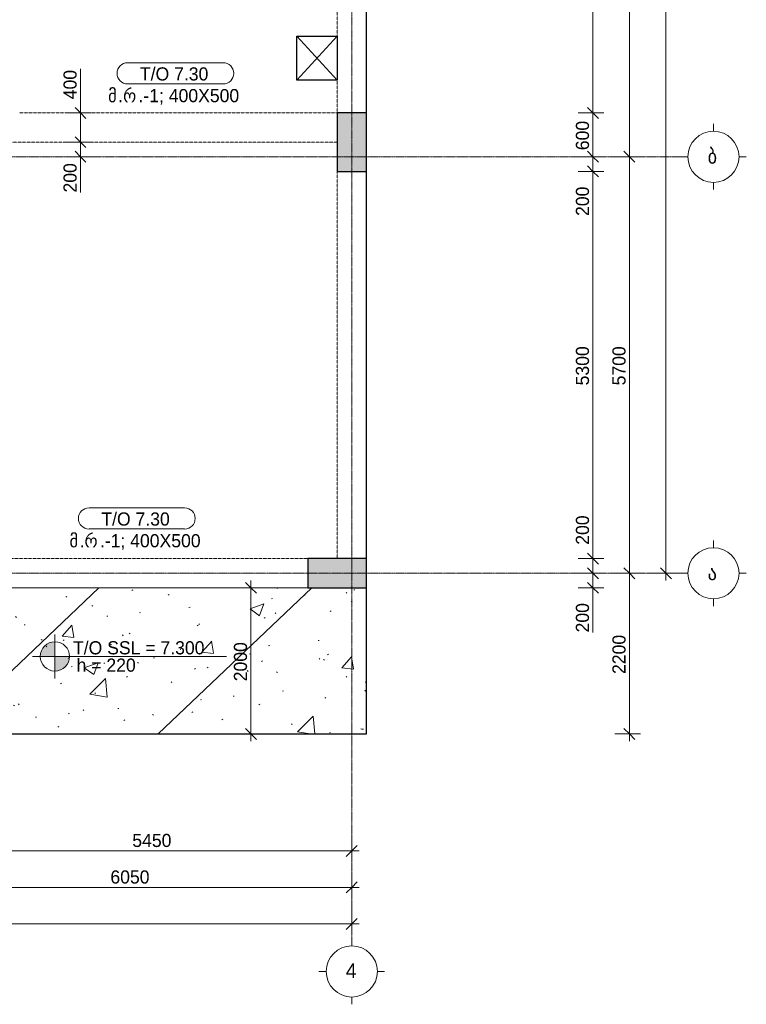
# Model space of a CAD drawing. Header units: millimetres. Extents: x -21500 to 4800, y -5900 to 33113.
# Tile 6 of 8: x -5145 to 4800, y -5900 to 7576. Entities that reach past the tile are written whole.
import ezdxf

# ---------------------------------------------------------------- set-up
doc = ezdxf.new("R2010")
doc.units = ezdxf.units.MM
for name, pattern in [('StructuralPlan-L02$0$Grid Line', [22.225, 12.7, -3.175, 3.175, -3.175]), ('StructuralPlan-L02$0$Hidden', [7.14375, 4.7625, -2.38125]), ('StructuralPlan-L02$0$Hidden 1_5', [2.2, 1.5, -0.7])]:
    doc.linetypes.add(name, pattern=pattern)
for name, color, linetype, lineweight in [('S - HATCH', 252, 'Continuous', 5), ('S - LINE', 7, 'Continuous', 20), ('StructuralPlan-L02$0$A-010-D_DIM', 7, 'Continuous', 5), ('StructuralPlan-L02$0$A-010-D_DIM-100', 7, 'Continuous', 5), ('StructuralPlan-L02$0$A-230-M_FLOOR', 7, 'Continuous', 30), ('StructuralPlan-L02$0$A-230-MH_FLOOR', 7, 'StructuralPlan-L02$0$Hidden', 15), ('StructuralPlan-L02$0$S-230-A-FLOOR', 7, 'Continuous', 5), ('StructuralPlan-L02$0$S-280-A_STRUCT_FRAME', 7, 'Continuous', 5), ('StructuralPlan-L02$0$S-280-M_COLUMN', 7, 'Continuous', 30), ('StructuralPlan-L02$0$S-280-M_COLUMN main', 7, 'Continuous', 30), ('StructuralPlan-L02$0$S-280-M_STRUCT_FRAME 4', 7, 'StructuralPlan-L02$0$Hidden 1_5', 5), ('StructuralPlan-L02$0$Z-030-M_GRID', 7, 'Continuous', 5), ('StructuralPlan-L02$0$Z-033_T_GRIDREF', 7, 'Continuous', 5)]:
    doc.layers.add(name, color=color, linetype=linetype, lineweight=lineweight)
doc.styles.add('StructuralPlan-L02$0$Cubicon', font='Cubicon.ttf', dxfattribs={"height": 200})
doc.styles.add('StructuralPlan-L02$0$Cubicon_1', font='Cubicon.ttf', dxfattribs={"height": 200})
doc.styles.add('StructuralPlan-L02$0$Cubicon_2', font='Cubicon.ttf', dxfattribs={"height": 180})
doc.styles.add('StructuralPlan-L02$0$Cubicon_4', font='Cubicon.ttf', dxfattribs={"height": 180})
doc.dimstyles.new('StructuralPlan-L02$0$CUB_DIM_1_8', dxfattribs={"dimscale": 304.8, "dimtxt": 181.601257, "dimasz": 0.492126, "dimexe": 0.492126, "dimexo": 0.0625, "dimgap": 0, "dimtad": 1, "dimdec": 0, "dimzin": 0, "dimdsep": 46, "dimtxsty": 'StructuralPlan-L02$0$Cubicon_2', "dimblk1": 'StructuralPlan-L02$0$_Oblique', "dimblk2": 'StructuralPlan-L02$0$_Oblique', "dimsah": 1, "dimcen": 0.09, "dimdle": 0.328084, "dimazin": 0, "dimtfac": 1, "dimtdec": 4, "dimtix": 1, "dimtmove": 0, "dimatfit": 3, "dimfxl": 0.656168, "dimfxlon": 1, "dimtvp": 1, "dimtolj": 1, "dimtzin": 0, "dimarcsym": 2})
doc.dimstyles.new('StructuralPlan-L02$0$CUB_DIM_1_8_1', dxfattribs={"dimscale": 304.8, "dimtxt": 181.601257, "dimasz": 0.492126, "dimexe": 0.492126, "dimexo": 0.0625, "dimgap": 0, "dimtad": 1, "dimdec": 0, "dimzin": 0, "dimdsep": 46, "dimtxsty": 'StructuralPlan-L02$0$Cubicon_2', "dimblk1": 'StructuralPlan-L02$0$_Oblique', "dimblk2": 'StructuralPlan-L02$0$_Oblique', "dimsah": 1, "dimcen": 0.09, "dimdle": 0.328084, "dimazin": 0, "dimtfac": 1, "dimtdec": 4, "dimtix": 1, "dimtmove": 1, "dimatfit": 3, "dimfxl": 0.656168, "dimfxlon": 1, "dimtvp": 1, "dimtolj": 1, "dimtzin": 0, "dimarcsym": 2})

# ---------------------------------------------------------------- blocks, each defined once
blk = doc.blocks.new('StructuralPlan-L02$0$Grid - 00_CUB_ღერძის თავი-752507-L02')
at = {"layer": 'StructuralPlan-L02$0$Z-033_T_GRIDREF'}
for p, q in [((0, 3.5), (0, 4.5)), ((-3.5, 0), (-4.5, 0)), ((3.5, 0), (4.5, 0)), ((0, -3.5), (0, -4.5))]:
    blk.add_line(p, q, dxfattribs=at)
blk.add_circle((0, 0), 3.5, dxfattribs=at)
blk = doc.blocks.new('StructuralPlan-L02$0$00_CUB_ფილის თეგი_ზედა ნიშნული და სისქე - 00_CUB_ფილის თეგი_ზედა ნიშნული და სისქე-746755-L02')
at = {"layer": 'StructuralPlan-L02$0$S-230-A-FLOOR'}
h = blk.add_hatch(color=256, dxfattribs=at)
edge = h.paths.add_edge_path()
edge.add_arc((0, 0), 2, 90, 180, ccw=False)
edge.add_line((0, 2), (0, 0))
edge.add_line((0, 0), (-2, 0))
h = blk.add_hatch(color=256, dxfattribs=at)
edge = h.paths.add_edge_path()
edge.add_line((0, -2), (0, 0))
edge.add_line((0, 0), (2, 0))
edge.add_arc((0, 0), 2, 270, 360, ccw=False)
for p, q in [((0, 3), (0, -3)), ((0, 0), (0, 2)), ((-3.09, 0), (23.47, 0)), ((-2, 0), (0, 0)), ((2, 0), (0, 0)), ((0, 0), (0, -2))]:
    blk.add_line(p, q, dxfattribs=at)
blk.add_circle((0, 0), 2, dxfattribs=at)
for start, end in [(90, 180), (270, 360)]:
    blk.add_arc((0, 0), 2, start, end, dxfattribs=at)
blk = doc.blocks.new('StructuralPlan-L02$0$DIMBLOCK1-L02')
at = {"layer": 'StructuralPlan-L02$0$A-010-D_DIM-100', "transparency": 16777216}
for p, q in [((-16100, -4800), (-16100, -4600)), ((-600, -4800), (-600, -4600)), ((-16200, -4800), (-500, -4800)), ((-16100, -4800), (-16175, -4875)), ((-16100, -4800), (-16025, -4725)), ((-16100, -4800), (-16100, -4950)), ((-600, -4800), (-675, -4875)), ((-600, -4800), (-525, -4725)), ((-600, -4800), (-600, -4950))]:
    blk.add_line(p, q, dxfattribs=at)
at = {"layer": 'StructuralPlan-L02$0$A-010-D_DIM-100', "color": 0, "transparency": 16777216, "insert": (-8699, -4567), "char_height": 180, "width": 838.16, "attachment_point": 1, "line_spacing_factor": 0.931288, "style": 'StructuralPlan-L02$0$Cubicon_2'}
blk.add_mtext('15500', dxfattribs=at)
blk = doc.blocks.new('StructuralPlan-L02$0$_Oblique')
at = {"color": 0, "linetype": 'ByBlock', "lineweight": -2}
blk.add_line((-0.5, -0.5), (0.5, 0.5), dxfattribs=at)
blk = doc.blocks.new('StructuralPlan-L02$0$DIMBLOCK4-L02')
at = {"layer": 'StructuralPlan-L02$0$A-010-D_DIM-100', "transparency": 16777216}
for p, q in [((-6650, -4300), (-6650, -4100)), ((-600, -4300), (-600, -4100)), ((-6650, -4300), (-6725, -4375)), ((-6650, -4300), (-6575, -4225)), ((-6650, -4300), (-500, -4300)), ((-6650, -4300), (-6650, -4450)), ((-600, -4300), (-675, -4375)), ((-600, -4300), (-525, -4225)), ((-600, -4300), (-600, -4450))]:
    blk.add_line(p, q, dxfattribs=at)
at = {"layer": 'StructuralPlan-L02$0$A-010-D_DIM-100', "color": 0, "transparency": 16777216, "insert": (-3904, -4067), "char_height": 180, "width": 670.53, "attachment_point": 1, "line_spacing_factor": 0.931288, "style": 'StructuralPlan-L02$0$Cubicon_2'}
blk.add_mtext('6050', dxfattribs=at)
blk = doc.blocks.new('StructuralPlan-L02$0$DIMBLOCK13-L02')
at = {"layer": 'StructuralPlan-L02$0$A-010-D_DIM-100', "transparency": 16777216}
for p, q in [((-6050, -3800), (-6050, -3600)), ((-600, -3800), (-600, -3600)), ((-6050, -3800), (-5975, -3725)), ((-600, -3800), (-525, -3725)), ((-6050, -3800), (-6125, -3875)), ((-6050, -3800), (-500, -3800)), ((-6050, -3800), (-6050, -3950)), ((-600, -3800), (-675, -3875)), ((-600, -3800), (-600, -3950))]:
    blk.add_line(p, q, dxfattribs=at)
at = {"layer": 'StructuralPlan-L02$0$A-010-D_DIM-100', "color": 0, "transparency": 16777216, "insert": (-3604, -3567), "char_height": 180, "width": 670.53, "attachment_point": 1, "line_spacing_factor": 0.931288, "style": 'StructuralPlan-L02$0$Cubicon_2'}
blk.add_mtext('5450', dxfattribs=at)
blk = doc.blocks.new('StructuralPlan-L02$0$DIMBLOCK40-L02')
at = {"layer": 'StructuralPlan-L02$0$A-010-D_DIM-100', "transparency": 16777216}
for p, q in [((3700, 17400), (3500, 17400)), ((3700, 17400), (3625, 17475)), ((3700, -100), (3700, 17500)), ((3700, 17400), (3775, 17325)), ((3700, 17400), (3850, 17400)), ((3700, 0), (3625, 75)), ((3700, 0), (3500, 0)), ((3700, 0), (3775, -75)), ((3700, 0), (3850, 0))]:
    blk.add_line(p, q, dxfattribs=at)
at = {"layer": 'StructuralPlan-L02$0$A-010-D_DIM-100', "color": 0, "transparency": 16777216, "insert": (3467, 8351), "char_height": 180, "width": 838.16, "attachment_point": 1, "rotation": 90, "line_spacing_factor": 0.931288, "style": 'StructuralPlan-L02$0$Cubicon_2'}
blk.add_mtext('17400', dxfattribs=at)
blk = doc.blocks.new('StructuralPlan-L02$0$DIMBLOCK41-L02')
at = {"layer": 'StructuralPlan-L02$0$A-010-D_DIM-100', "transparency": 16777216}
for p, q in [((3200, 5700), (3000, 5700)), ((3200, 5700), (3125, 5775)), ((3200, -100), (3200, 5700)), ((3200, 5700), (3275, 5625)), ((3200, 5700), (3350, 5700)), ((3200, 0), (3125, 75)), ((3200, 0), (3000, 0)), ((3200, 0), (3275, -75)), ((3200, 0), (3350, 0))]:
    blk.add_line(p, q, dxfattribs=at)
at = {"layer": 'StructuralPlan-L02$0$A-010-D_DIM-100', "color": 0, "transparency": 16777216, "insert": (2967, 2571), "char_height": 180, "width": 670.53, "attachment_point": 1, "rotation": 90, "line_spacing_factor": 0.931288, "style": 'StructuralPlan-L02$0$Cubicon_2'}
blk.add_mtext('5700', dxfattribs=at)
blk = doc.blocks.new('StructuralPlan-L02$0$DIMBLOCK42-L02')
at = {"layer": 'StructuralPlan-L02$0$A-010-D_DIM-100', "transparency": 16777216}
for p, q in [((3200, 11700), (3125, 11775)), ((3200, 11700), (3000, 11700)), ((3200, 5700), (3200, 11700)), ((3200, 11700), (3275, 11625)), ((3200, 11700), (3350, 11700)), ((3200, 5700), (3000, 5700)), ((3200, 5700), (3125, 5775)), ((3200, 5700), (3275, 5625)), ((3200, 5700), (3350, 5700))]:
    blk.add_line(p, q, dxfattribs=at)
at = {"layer": 'StructuralPlan-L02$0$A-010-D_DIM-100', "color": 0, "transparency": 16777216, "insert": (2967, 8421), "char_height": 180, "width": 670.53, "attachment_point": 1, "rotation": 90, "line_spacing_factor": 0.931288, "style": 'StructuralPlan-L02$0$Cubicon_2'}
blk.add_mtext('6000', dxfattribs=at)
blk = doc.blocks.new('StructuralPlan-L02$0$DIMBLOCK44-L02')
at = {"layer": 'StructuralPlan-L02$0$A-010-D_DIM-100', "transparency": 16777216}
for p, q in [((2700, 0), (2625, 75)), ((2700, 0), (2500, 0)), ((2700, -200), (2625, -125)), ((2700, -300), (2700, 0)), ((2700, 0), (2775, -75)), ((2700, 0), (2850, 0)), ((2700, -290), (2700, -100)), ((2700, -200), (2500, -200)), ((2700, -200), (2775, -275)), ((2700, -200), (2850, -200)), ((2700, -810), (2700, -290))]:
    blk.add_line(p, q, dxfattribs=at)
at = {"layer": 'StructuralPlan-L02$0$A-010-D_DIM-100', "color": 0, "transparency": 16777216, "insert": (2467, -810), "char_height": 180, "width": 502.9, "attachment_point": 1, "rotation": 90, "line_spacing_factor": 0.931288, "style": 'StructuralPlan-L02$0$Cubicon_2'}
blk.add_mtext('200', dxfattribs=at)
blk = doc.blocks.new('StructuralPlan-L02$0$DIMBLOCK45-L02')
at = {"layer": 'StructuralPlan-L02$0$A-010-D_DIM-100', "transparency": 16777216}
for p, q in [((2700, 810), (2700, 290)), ((2700, 200), (2625, 275)), ((2700, 290), (2700, 100)), ((2700, 200), (2500, 200)), ((2700, 0), (2700, 200)), ((2700, 200), (2775, 125)), ((2700, 200), (2850, 200)), ((2700, 0), (2625, 75)), ((2700, 0), (2500, 0)), ((2700, 0), (2775, -75)), ((2700, 0), (2850, 0))]:
    blk.add_line(p, q, dxfattribs=at)
at = {"layer": 'StructuralPlan-L02$0$A-010-D_DIM-100', "color": 0, "transparency": 16777216, "insert": (2467, 390), "char_height": 180, "width": 502.9, "attachment_point": 1, "rotation": 90, "line_spacing_factor": 0.931288, "style": 'StructuralPlan-L02$0$Cubicon_2'}
blk.add_mtext('200', dxfattribs=at)
blk = doc.blocks.new('StructuralPlan-L02$0$DIMBLOCK46-L02')
at = {"layer": 'StructuralPlan-L02$0$A-010-D_DIM-100', "transparency": 16777216}
for p, q in [((2700, 5500), (2625, 5575)), ((2700, 5500), (2500, 5500)), ((2700, 200), (2700, 5500)), ((2700, 5500), (2775, 5425)), ((2700, 5500), (2850, 5500)), ((2700, 200), (2625, 275)), ((2700, 200), (2500, 200)), ((2700, 200), (2775, 125)), ((2700, 200), (2850, 200))]:
    blk.add_line(p, q, dxfattribs=at)
at = {"layer": 'StructuralPlan-L02$0$A-010-D_DIM-100', "color": 0, "transparency": 16777216, "insert": (2467, 2571), "char_height": 180, "width": 670.53, "attachment_point": 1, "rotation": 90, "line_spacing_factor": 0.931288, "style": 'StructuralPlan-L02$0$Cubicon_2'}
blk.add_mtext('5300', dxfattribs=at)
blk = doc.blocks.new('StructuralPlan-L02$0$DIMBLOCK47-L02')
at = {"layer": 'StructuralPlan-L02$0$A-010-D_DIM-100', "transparency": 16777216}
for p, q in [((2700, 5700), (2500, 5700)), ((2700, 5700), (2625, 5775)), ((2700, 5500), (2700, 5700)), ((2700, 5700), (2775, 5625)), ((2700, 5700), (2850, 5700)), ((2700, 5500), (2625, 5575)), ((2700, 5410), (2700, 5600)), ((2700, 5500), (2500, 5500)), ((2700, 5500), (2775, 5425)), ((2700, 5500), (2850, 5500)), ((2700, 4890), (2700, 5410))]:
    blk.add_line(p, q, dxfattribs=at)
at = {"layer": 'StructuralPlan-L02$0$A-010-D_DIM-100', "color": 0, "transparency": 16777216, "insert": (2467, 4890), "char_height": 180, "width": 502.9, "attachment_point": 1, "rotation": 90, "line_spacing_factor": 0.931288, "style": 'StructuralPlan-L02$0$Cubicon_2'}
blk.add_mtext('200', dxfattribs=at)
blk = doc.blocks.new('StructuralPlan-L02$0$DIMBLOCK48-L02')
at = {"layer": 'StructuralPlan-L02$0$A-010-D_DIM-100', "transparency": 16777216}
for p, q in [((2700, 6300), (2625, 6375)), ((2700, 6300), (2500, 6300)), ((2700, 5700), (2700, 6300)), ((2700, 6300), (2775, 6225)), ((2700, 6300), (2850, 6300)), ((2700, 5700), (2500, 5700)), ((2700, 5700), (2625, 5775)), ((2700, 5700), (2775, 5625)), ((2700, 5700), (2850, 5700))]:
    blk.add_line(p, q, dxfattribs=at)
at = {"layer": 'StructuralPlan-L02$0$A-010-D_DIM-100', "color": 0, "transparency": 16777216, "insert": (2467, 5790), "char_height": 180, "width": 502.9, "attachment_point": 1, "rotation": 90, "line_spacing_factor": 0.931288, "style": 'StructuralPlan-L02$0$Cubicon_2'}
blk.add_mtext('600', dxfattribs=at)
blk = doc.blocks.new('StructuralPlan-L02$0$DIMBLOCK49-L02')
at = {"layer": 'StructuralPlan-L02$0$A-010-D_DIM-100', "transparency": 16777216}
for p, q in [((2700, 11100), (2500, 11100)), ((2700, 11100), (2625, 11175)), ((2700, 6300), (2700, 11100)), ((2700, 11100), (2775, 11025)), ((2700, 11100), (2850, 11100)), ((2700, 6300), (2625, 6375)), ((2700, 6300), (2500, 6300)), ((2700, 6300), (2775, 6225)), ((2700, 6300), (2850, 6300))]:
    blk.add_line(p, q, dxfattribs=at)
at = {"layer": 'StructuralPlan-L02$0$A-010-D_DIM-100', "color": 0, "transparency": 16777216, "insert": (2467, 8421), "char_height": 180, "width": 670.53, "attachment_point": 1, "rotation": 90, "line_spacing_factor": 0.931288, "style": 'StructuralPlan-L02$0$Cubicon_2'}
blk.add_mtext('4800', dxfattribs=at)
blk = doc.blocks.new('StructuralPlan-L02$0$00_CUB_რიგელის თეგი_ზედა ნიშნული_კვეთი_მარკირება - მარკირება-კვეთი-ნიშნული-1405924-L02')
at = {"layer": 'StructuralPlan-L02$0$S-280-A_STRUCT_FRAME'}
for p, q in [((6.54, 3.05), (-6.54, 3.05)), ((-6.54, 0.16), (6.54, 0.16))]:
    blk.add_line(p, q, dxfattribs=at)
for centre, start, end in [((-6.54, 1.6), 90, 270), ((6.54, 1.6), 270, 90)]:
    blk.add_arc(centre, 1.45, start, end, dxfattribs=at)
blk = doc.blocks.new('StructuralPlan-L02$0$DIMBLOCK70-L02')
at = {"layer": 'StructuralPlan-L02$0$A-010-D_DIM-100', "transparency": 16777216}
for p, q in [((3200, 0), (3125, 75)), ((3200, -2300), (3200, 100)), ((3200, 0), (3000, 0)), ((3200, 0), (3275, -75)), ((3200, 0), (3350, 0)), ((3200, -2200), (3125, -2125)), ((3200, -2200), (3000, -2200)), ((3200, -2200), (3275, -2275)), ((3200, -2200), (3350, -2200))]:
    blk.add_line(p, q, dxfattribs=at)
at = {"layer": 'StructuralPlan-L02$0$A-010-D_DIM-100', "color": 0, "transparency": 16777216, "insert": (2967, -1379), "char_height": 180, "width": 670.53, "attachment_point": 1, "rotation": 90, "line_spacing_factor": 0.931288, "style": 'StructuralPlan-L02$0$Cubicon_2'}
blk.add_mtext('2200', dxfattribs=at)
blk = doc.blocks.new('StructuralPlan-L02$0$DIMBLOCK71-L02')
at = {"layer": 'StructuralPlan-L02$0$A-010-D_DIM-100', "transparency": 16777216}
for p, q in [((-1980, -200), (-2055, -125)), ((-1980, -2300), (-1980, -100)), ((-1980, -200), (-2180, -200)), ((-1980, -200), (-1905, -275)), ((-1980, -200), (-1830, -200)), ((-1980, -2200), (-2055, -2125)), ((-1980, -2200), (-2180, -2200)), ((-1980, -2200), (-1905, -2275)), ((-1980, -2200), (-1830, -2200))]:
    blk.add_line(p, q, dxfattribs=at)
at = {"layer": 'StructuralPlan-L02$0$A-010-D_DIM-100', "color": 0, "transparency": 16777216, "insert": (-2214, -1479), "char_height": 180, "width": 670.53, "attachment_point": 1, "rotation": 90, "line_spacing_factor": 0.931288, "style": 'StructuralPlan-L02$0$Cubicon_2'}
blk.add_mtext('2000', dxfattribs=at)
blk = doc.blocks.new('StructuralPlan-L02$0$DIMBLOCK78-L02')
at = {"layer": 'StructuralPlan-L02$0$A-010-D_DIM-100', "transparency": 16777216}
for p, q in [((-4313, 5900), (-4388, 5975)), ((-4313, 5900), (-4513, 5900)), ((-4313, 5600), (-4313, 5900)), ((-4313, 5900), (-4238, 5825)), ((-4313, 5900), (-4163, 5900)), ((-4313, 5730), (-4313, 5800)), ((-4313, 5700), (-4513, 5700)), ((-4313, 5700), (-4388, 5775)), ((-4313, 5211), (-4313, 5730)), ((-4313, 5700), (-4238, 5625)), ((-4313, 5700), (-4163, 5700))]:
    blk.add_line(p, q, dxfattribs=at)
at = {"layer": 'StructuralPlan-L02$0$A-010-D_DIM-100', "color": 0, "transparency": 16777216, "insert": (-4546, 5211), "char_height": 180, "width": 502.9, "attachment_point": 1, "rotation": 90, "line_spacing_factor": 0.931288, "style": 'StructuralPlan-L02$0$Cubicon_2'}
blk.add_mtext('200', dxfattribs=at)
blk = doc.blocks.new('StructuralPlan-L02$0$DIMBLOCK79-L02')
at = {"layer": 'StructuralPlan-L02$0$A-010-D_DIM-100', "transparency": 16777216}
for p, q in [((-4313, 6906), (-4313, 6387)), ((-4313, 6300), (-4388, 6375)), ((-4313, 5900), (-4313, 6400)), ((-4313, 6387), (-4313, 6100)), ((-4313, 6300), (-4513, 6300)), ((-4313, 6300), (-4238, 6225)), ((-4313, 6300), (-4163, 6300)), ((-4313, 5900), (-4388, 5975)), ((-4313, 5900), (-4513, 5900)), ((-4313, 5900), (-4238, 5825)), ((-4313, 5900), (-4163, 5900))]:
    blk.add_line(p, q, dxfattribs=at)
at = {"layer": 'StructuralPlan-L02$0$A-010-D_DIM-100', "color": 0, "transparency": 16777216, "insert": (-4546, 6487), "char_height": 180, "width": 502.9, "attachment_point": 1, "rotation": 90, "line_spacing_factor": 0.931288, "style": 'StructuralPlan-L02$0$Cubicon_2'}
blk.add_mtext('400', dxfattribs=at)
blk = doc.blocks.new('A$C48b6c5dc')
at = {"layer": 'S - HATCH', "lineweight": 0, "transparency": 33554684}
h = blk.add_hatch(dxfattribs=at)
h.set_pattern_fill('FP_7', color=256, scale=3.567164, angle=-135, style=0, pattern_type=2)
h.set_pattern_definition([(43.548, (-111060.8, -88068.5), (-1382.423, 1454.328), []), (48.548, (-111060.8, -88068.5), (1914.067, -216.457), [200.653, -2207.183]), (353.548, (-111060.8, -88068.5), (-320.1, 2021.156), [160.522, -1765.746]), (99, (-110901.3, -88086.5), (1593.953, 1804.714), [170.528, -1875.818]), (44.733, (-111047.3, -87533.6), (2843.137, -514.994), [300.98, -3310.774]), (95.184, (-110810.4, -87576.5), (2565.79, 2541.947), [255.794, -2813.726]), (349.733, (-111047.3, -87533.6), (2565.77, 2541.965), [240.784, -2648.62]), (19.548, (-110783.2, -87674.1), (1569.14, -1117.276), [200.653, -2207.183]), (324.548, (-110783.2, -87674.1), (699.908, 1922.927), [160.522, -1765.746]), (70, (-110652.5, -87767.2), (2269.045, 805.675), [170.528, -1875.818]), (36.048, (-111060.84, -88068.5), (36.7263, 593.0033), [14.95, -1147.9456, 14.95, -1180.05, -1181.623]), (36.048, (-111060.84, -88068.5), (36.7263, 593.0033), [-2357.8956, 14.95, -1166.673]), (6.048, (-111060.84, -88068.5), (486.881, 691.3504), [14.95, -666.3784, 14.95, -1121.192, -450.3545]), (6.048, (-111060.84, -88068.5), (486.881, 691.3504), [-1817.47, 14.95, -435.4045]), (326.048, (-111458.45, -88058.43), (950.791, -64.3417), [14.95, -430.9455, 14.95, -1376.244, -1846.0075]), (326.048, (-111458.45, -88058.43), (950.791, -64.3417), [-1837.0896, 14.95, -1831.0575]), (316.048, (-111636.75, -88053.9), (1044.3507, 152.131), [14.95, -564.714, 14.95, -908.9456, -1310.933]), (316.048, (-111636.75, -88053.9), (1044.3507, 152.131), [-1503.56, 14.95, -1295.983])])
h.paths.add_polyline_path([(-400, -2200), (-400, -200), (-6850, -200), (-6850, -2200)])
blk = doc.blocks.new('StructuralPlan-L02')
at = {"layer": 'StructuralPlan-L02$0$S-280-M_COLUMN main', "true_color": 0xa4a4a4}
for points in [[(-400, 5500), (-400, 6300), (-800, 6300), (-800, 5500)], [(-400, -200), (-400, 200), (-1200, 200), (-1200, -200)]]:
    blk.add_hatch(color=253, dxfattribs=at).paths.add_polyline_path(points)
at = {"lineweight": 30}
for p, q in [((-1350, 7350), (-800, 6750)), ((-1350, 6750), (-800, 7350))]:
    blk.add_line(p, q, dxfattribs=at)
at = {"layer": 'StructuralPlan-L02$0$A-230-M_FLOOR'}
for p, q in [((-400, 6300), (-400, 11100)), ((-1350, 6750), (-1350, 7350)), ((-1350, 7350), (-800, 7350)), ((-800, 7350), (-800, 6750)), ((-800, 6750), (-1350, 6750)), ((-400, 200), (-400, 5500)), ((-400, -2200), (-400, -200)), ((-6850, -2200), (-400, -2200))]:
    blk.add_line(p, q, dxfattribs=at)
at = {"layer": 'StructuralPlan-L02$0$A-230-MH_FLOOR'}
blk.add_line((-6050, -200), (-1200, -200), dxfattribs=at)
at = {"layer": 'StructuralPlan-L02$0$S-280-M_COLUMN'}
for p, q in [((-800, 6300), (-800, 5500)), ((-400, 6300), (-800, 6300)), ((-400, 5500), (-400, 6300)), ((-800, 5500), (-400, 5500)), ((-400, 200), (-1200, 200)), ((-1200, 200), (-1200, -200)), ((-400, -200), (-400, 200)), ((-1200, -200), (-400, -200))]:
    blk.add_line(p, q, dxfattribs=at)
at = {"layer": 'StructuralPlan-L02$0$S-280-M_STRUCT_FRAME 4'}
for p, q in [((-800, 7350), (-800, 10500)), ((-800, 6300), (-800, 6750)), ((-5150, 6300), (-800, 6300)), ((-800, 5900), (-6450, 5900)), ((-800, 200), (-800, 5500)), ((-6050, 200), (-1200, 200))]:
    blk.add_line(p, q, dxfattribs=at)
at = {"layer": 'StructuralPlan-L02$0$Z-030-M_GRID', "linetype": 'StructuralPlan-L02$0$Grid Line'}
for p, q in [((-600, 22400), (-600, -5000)), ((3900, 5700), (-20600, 5700)), ((3900, 0), (-20600, 0))]:
    blk.add_line(p, q, dxfattribs=at)
at = {"layer": 'StructuralPlan-L02$0$S-230-A-FLOOR', "xscale": 99.99999999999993, "yscale": 99.99999999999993, "zscale": 99.99999999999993}
blk.add_blockref('StructuralPlan-L02$0$00_CUB_ფილის თეგი_ზედა ნიშნული და სისქე - 00_CUB_ფილის თეგი_ზედა ნიშნული და სისქე-746755-L02', (-4663.3, -1138.6), dxfattribs=at)
at = {"layer": 'StructuralPlan-L02$0$S-280-A_STRUCT_FRAME', "xscale": 99.99999999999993, "yscale": 99.99999999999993, "zscale": 99.99999999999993}
for p in [(-3014.2, 6681.9), (-3542.3, 589.7)]:
    blk.add_blockref('StructuralPlan-L02$0$00_CUB_რიგელის თეგი_ზედა ნიშნული_კვეთი_მარკირება - მარკირება-კვეთი-ნიშნული-1405924-L02', p, dxfattribs=at)
at = {"layer": 'StructuralPlan-L02$0$Z-033_T_GRIDREF', "xscale": 99.99999999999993, "yscale": 99.99999999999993, "zscale": 99.99999999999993}
for p, rotation in [((4350, 5700), 89.99999999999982), ((4350, 0), 89.99999999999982), ((-600, -5450), 180)]:
    blk.add_blockref('StructuralPlan-L02$0$Grid - 00_CUB_ღერძის თავი-752507-L02', p, dxfattribs=dict(at, rotation=rotation))
at = {"layer": 'StructuralPlan-L02$0$S-230-A-FLOOR', "char_height": 180, "attachment_point": 1, "style": 'StructuralPlan-L02$0$Cubicon_2'}
for s, insert, width in [('T/O SSL = 7.300', (-4415.8, -930.4), 2236.708), ('h = 220', (-4366.8, -1167.5), 1010.126)]:
    blk.add_mtext(s, dxfattribs=dict(at, insert=insert, width=width))
at = {"layer": 'StructuralPlan-L02$0$S-280-A_STRUCT_FRAME', "char_height": 180, "attachment_point": 1}
for s, insert, width, style in [('T/O 7.30', (-3499.6, 6924.3), 1162.447, 'StructuralPlan-L02$0$Cubicon_2'), ('\\fCubicon|b0|i0|c254|p2|;მ', (-3936.1, 6627.3), 168.354, 'StructuralPlan-L02$0$Cubicon_4'), ('\\fCubicon|b0|i0|c254|p2|;რ', (-3731, 6627.3), 256.54, 'StructuralPlan-L02$0$Cubicon_4'), ('.-1; 400X500', (-3519.4, 6627.3), 1715.611, 'StructuralPlan-L02$0$Cubicon_2'), ('\\fCubicon|b0|i0|c204|p2|;.', (-3797.2, 6627.3), 80.169, 'StructuralPlan-L02$0$Cubicon_2'), ('T/O 7.30', (-4027.7, 832.1), 1162.447, 'StructuralPlan-L02$0$Cubicon_2'), ('\\fCubicon|b0|i0|c254|p2|;მ', (-4464.2, 535.1), 168.354, 'StructuralPlan-L02$0$Cubicon_4'), ('\\fCubicon|b0|i0|c254|p2|;რ', (-4259.2, 535.1), 256.54, 'StructuralPlan-L02$0$Cubicon_4'), ('.-1; 400X500', (-4047.5, 535.1), 1715.611, 'StructuralPlan-L02$0$Cubicon_2'), ('\\fCubicon|b0|i0|c204|p2|;.', (-4325.3, 535.1), 80.169, 'StructuralPlan-L02$0$Cubicon_2')]:
    blk.add_mtext(s, dxfattribs=dict(at, insert=insert, width=width, style=style))
at = {"layer": 'StructuralPlan-L02$0$Z-033_T_GRIDREF', "char_height": 200, "width": 192.405, "attachment_point": 1}
for s, insert, style in [('\\fCubicon|b0|i0|c254|p2|;ბ', (4270.1, 5807.1), 'StructuralPlan-L02$0$Cubicon'), ('\\fCubicon|b0|i0|c254|p2|;ა', (4270.1, 107.1), 'StructuralPlan-L02$0$Cubicon'), ('\\fCubicon|b0|i0|c204|p2|;4', (-682.4, -5340.2), 'StructuralPlan-L02$0$Cubicon_1')]:
    blk.add_mtext(s, dxfattribs=dict(at, insert=insert, style=style))
at = {"layer": 'StructuralPlan-L02$0$A-010-D_DIM'}
for base, p1, p2, override, picture, middle in [((3700, 17400), (3500, 0), (3500, 17400), {"dimpost": '<>', "dimfxl": 17399.999996}, 'StructuralPlan-L02$0$DIMBLOCK40-L02', (3608.2, 8700)), ((3200, 11700), (3000, 5700), (3000, 11700), {"dimpost": '<>', "dimfxl": 6000}, 'StructuralPlan-L02$0$DIMBLOCK42-L02', (3108.2, 8700)), ((2700, 11100), (2500, 6300), (2500, 11100), {"dimpost": '<>', "dimfxl": 4799.999917}, 'StructuralPlan-L02$0$DIMBLOCK49-L02', (2608.2, 8700)), ((2700, 6300), (2500, 5700), (2500, 6300), {"dimpost": '<>', "dimfxl": 600}, 'StructuralPlan-L02$0$DIMBLOCK48-L02', (2608.2, 6000)), ((3200, 5700), (3000, 0), (3000, 5700), {"dimpost": '<>', "dimfxl": 5700.000079}, 'StructuralPlan-L02$0$DIMBLOCK41-L02', (3108.2, 2850)), ((2700, 5500), (2500, 200), (2500, 5500), {"dimpost": '<>', "dimfxl": 5300.000079}, 'StructuralPlan-L02$0$DIMBLOCK46-L02', (2608.1, 2850)), ((3200, 0), (3000, -2200), (3000, 0), {"dimpost": '<>', "dimfxl": 2200}, 'StructuralPlan-L02$0$DIMBLOCK70-L02', (3108.2, -1100)), ((-1980.5, -200), (-2180.5, -2200), (-2180.5, -200), {"dimpost": '<>', "dimfxl": 2000}, 'StructuralPlan-L02$0$DIMBLOCK71-L02', (-2072.3, -1200))]:
    dim = blk.add_linear_dim(base=base, p1=p1, p2=p2, angle=90, dimstyle='StructuralPlan-L02$0$CUB_DIM_1_8', override=override, dxfattribs=at)
    dim.commit()
    dim.dimension.update_dxf_attribs({"geometry": picture, "text_midpoint": middle})
for base, p1, p2, override, picture, middle in [((-4313.2, 6300), (-4513.2, 5900), (-4513.2, 6300), {"dimpost": '<>', "dimfxl": 400}, 'StructuralPlan-L02$0$DIMBLOCK79-L02', (-4426.3, 6738.7)), ((-4313.2, 5900), (-4513.2, 5700), (-4513.2, 5900), {"dimpost": '<>', "dimfxl": 200}, 'StructuralPlan-L02$0$DIMBLOCK78-L02', (-4426.3, 5462.4)), ((2700, 5700), (2500, 5500), (2500, 5700), {"dimpost": '<>', "dimfxl": 200}, 'StructuralPlan-L02$0$DIMBLOCK47-L02', (2586.9, 5141.9)), ((2700, 200), (2500, 0), (2500, 200), {"dimpost": '<>', "dimfxl": 200}, 'StructuralPlan-L02$0$DIMBLOCK45-L02', (2586.9, 641.9)), ((2700, 0), (2500, -200), (2500, 0), {"dimpost": '<>', "dimfxl": 200}, 'StructuralPlan-L02$0$DIMBLOCK44-L02', (2586.9, -558.1))]:
    dim = blk.add_linear_dim(base=base, p1=p1, p2=p2, angle=90, dimstyle='StructuralPlan-L02$0$CUB_DIM_1_8_1', override=override, dxfattribs=at)
    dim.commit()
    dim.dimension.update_dxf_attribs({"geometry": picture, "text_midpoint": middle, "dimtype": 128, "text_rotation": 90})
for base, p1, p2, override, picture, middle in [((-600, -3800), (-6050, -3600), (-600, -3600), {"dimpost": '<>', "dimfxl": 5450}, 'StructuralPlan-L02$0$DIMBLOCK13-L02', (-3325, -3708.2)), ((-600, -4300), (-6650, -4100), (-600, -4100), {"dimpost": '<>', "dimfxl": 6050}, 'StructuralPlan-L02$0$DIMBLOCK4-L02', (-3625, -4208.2)), ((-600, -4800), (-16100, -4600), (-600, -4600), {"dimpost": '<>', "dimfxl": 15500}, 'StructuralPlan-L02$0$DIMBLOCK1-L02', (-8350, -4708.2))]:
    dim = blk.add_linear_dim(base=base, p1=p1, p2=p2, dimstyle='StructuralPlan-L02$0$CUB_DIM_1_8', override=override, dxfattribs=at)
    dim.commit()
    dim.dimension.update_dxf_attribs({"geometry": picture, "text_midpoint": middle})

msp = doc.modelspace()

# ---------------------------------------------------------------- block references
at = {"layer": 'S - HATCH', "lineweight": 0}
msp.add_blockref('A$C48b6c5dc', (0, 0), dxfattribs=at)
at = {"layer": 'S - LINE'}
msp.add_blockref('StructuralPlan-L02', (0, 0), dxfattribs=at)

doc.saveas('drawing.dxf')
